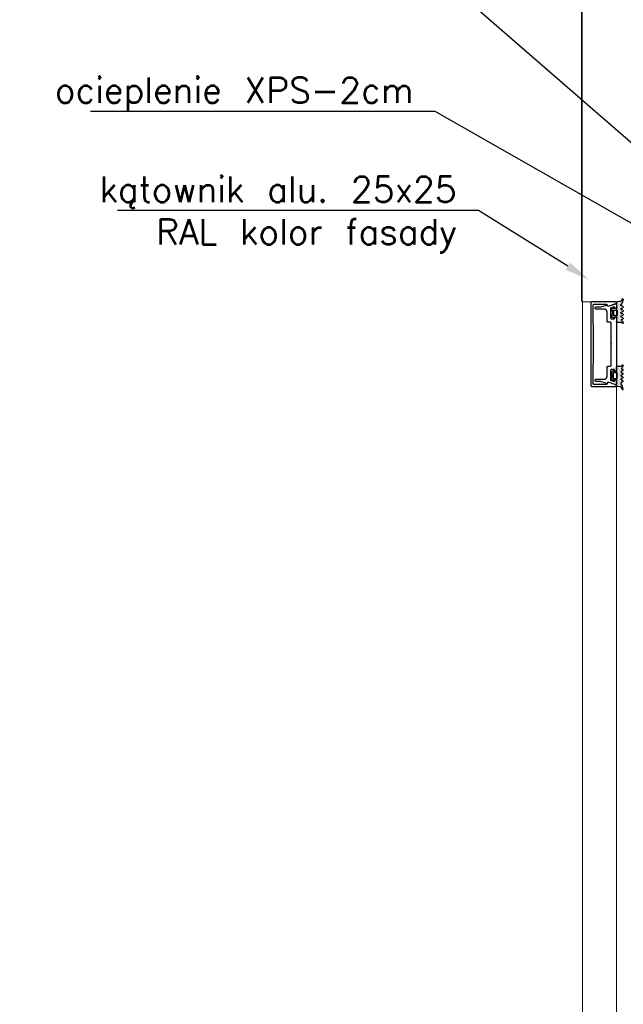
# Model space of a CAD drawing. Extents: x 4615668 to 9294084, y 5325188 to 10688993.
# Tile 185 of 256: x 4635696 to 4635731, y 5332253 to 5332311. Entities that reach past the tile are written whole.
import ezdxf
from ezdxf import colors
from ezdxf.entities.mleader import LeaderData, LeaderLine
from ezdxf.math import Vec2, Vec3

# ---------------------------------------------------------------- set-up
doc = ezdxf.new("R2010")
doc.units = 0
doc.header["$MEASUREMENT"] = 0
for name, color, linetype, lineweight in [('A_wymiary', 152, 'Continuous', 5), ('ocieplenie', 214, 'Continuous', 13), ('Wymiat 100', 251, 'Continuous', 5)]:
    doc.layers.add(name, color=color, linetype=linetype, lineweight=lineweight)
for name, color, linetype in [('CrossSectionsGums', 7, 'Continuous'), ('CrossSectionsProfils', 7, 'Continuous'), ('OPIS', 7, 'Continuous'), ('STOLARKA', 4, 'Continuous')]:
    doc.layers.add(name, color=color, linetype=linetype)
doc.styles.get("Standard").update_dxf_attribs({"font": 'txt.shx'})

# ---------------------------------------------------------------- blocks, each defined once
blk = doc.blocks.new('5032252X', base_point=(219.53, 286.06))
at = {"layer": 'CrossSectionsProfils', "flags": 128}
blk.add_lwpolyline([(242.62, 280.48), (241.63, 276.79), (241.63, 274.06), (241.13, 273.56), (240.63, 273.56), (240.13, 274.06), (240.13, 279.06), (240.12, 279.13), (240.12, 279.19), (240.11, 279.26), (240.1, 279.32), (240.09, 279.39), (240.08, 279.45), (240.06, 279.51), (240.04, 279.58), (240.01, 279.64), (239.99, 279.7), (239.96, 279.76), (239.93, 279.81), (239.89, 279.87), (239.86, 279.92), (239.82, 279.98), (239.78, 280.03), (239.73, 280.08), (239.69, 280.12), (239.64, 280.17), (239.59, 280.21), (239.54, 280.25), (239.49, 280.29), (239.43, 280.33), (239.38, 280.36), (239.32, 280.39), (239.26, 280.42), (239.2, 280.45), (239.14, 280.47), (239.08, 280.49), (239.01, 280.51), (238.95, 280.53), (238.89, 280.54), (238.82, 280.55), (238.76, 280.56), (238.69, 280.56), (238.63, 280.56), (233.03, 280.56), (232.53, 281.06), (232.53, 282.56), (232.03, 283.06), (219.78, 283.06), (219.53, 283.31), (219.28, 283.06), (207.03, 283.06), (206.53, 282.56), (206.53, 281.06), (206.03, 280.56), (200.43, 280.56), (200.36, 280.56), (200.3, 280.56), (200.23, 280.55), (200.17, 280.54), (200.1, 280.53), (200.04, 280.51), (199.98, 280.49), (199.91, 280.47), (199.85, 280.45), (199.79, 280.42), (199.73, 280.39), (199.68, 280.36), (199.62, 280.33), (199.57, 280.29), (199.51, 280.25), (199.46, 280.21), (199.41, 280.17), (199.37, 280.12), (199.32, 280.08), (199.28, 280.03), (199.24, 279.98), (199.2, 279.92), (199.16, 279.87), (199.13, 279.81), (199.1, 279.76), (199.07, 279.7), (199.04, 279.64), (199.02, 279.58), (199, 279.51), (198.98, 279.45), (198.96, 279.39), (198.95, 279.32), (198.94, 279.26), (198.93, 279.19), (198.93, 279.13), (198.93, 279.06), (198.93, 274.06), (198.43, 273.56), (197.93, 273.56), (197.43, 274.06), (197.43, 276.79), (196.44, 280.48), (196.62, 280.84), (196.99, 280.97), (197.12, 281.22), (195.64, 285.8), (195.83, 286.06), (198.03, 286.06), (198.53, 285.56), (198.53, 285.07), (197.45, 285.07), (198.15, 282.91), (198.62, 282.56), (204.03, 282.56), (204.53, 283.06), (204.53, 285.07), (203.53, 285.07), (203.53, 285.56), (204.03, 286.06), (235.03, 286.06), (235.53, 285.56), (235.53, 285.07), (234.53, 285.07), (234.53, 283.06), (235.03, 282.56), (240.43, 282.56), (240.9, 282.91), (241.6, 285.07), (240.53, 285.07), (240.53, 285.56), (241.03, 286.06), (243.23, 286.06), (243.42, 285.8), (241.94, 281.22), (242.06, 280.97), (242.43, 280.84), (242.62, 280.48)], dxfattribs=at)
blk = doc.blocks.new('K41_7891_X', base_point=(69.24231, 1066.76321))
at = {"layer": 'CrossSectionsProfils'}
for p, q in [((44.44231, 1066.76321), (44.24231, 1066.56321)), ((44.24231, 1066.56321), (44.24231, 1052.26321)), ((44.77159, 1066.76321), (44.44231, 1066.76321)), ((45.24143, 1066.43422), (44.77159, 1066.76321)), ((46.88025, 1061.93161), (45.24143, 1066.43422)), ((93.24318, 1066.43422), (91.60437, 1061.93161)), ((93.71303, 1066.76321), (93.24318, 1066.43422)), ((94.04231, 1066.76321), (93.71303, 1066.76321)), ((94.24231, 1066.56321), (94.04231, 1066.76321)), ((94.24231, 1052.26321), (94.24231, 1066.56321)), ((45.54231, 1061.23181), (46.76071, 1061.67527)), ((45.54231, 1053.56323), (45.54231, 1061.23181)), ((46.76071, 1061.67527), (46.88025, 1061.93161)), ((91.60437, 1061.93161), (91.7239, 1061.67527)), ((91.7239, 1061.67527), (92.94231, 1061.23181)), ((92.94231, 1061.23181), (92.94231, 1053.56323)), ((44.24231, 1052.26321), (44.74231, 1051.76321)), ((44.74231, 1051.76321), (93.74231, 1051.76321)), ((46.04662, 1053.06324), (45.54231, 1053.56323)), ((69.24231, 1053.26321), (46.04662, 1053.06324)), ((92.438, 1053.06324), (69.24231, 1053.26321)), ((92.94231, 1053.56323), (92.438, 1053.06324)), ((93.74231, 1051.76321), (94.24231, 1052.26321))]:
    blk.add_line(p, q, dxfattribs=at)
blk = doc.blocks.new('Hatch19036', base_point=(5719.19, 731.85))
at = {"layer": 'CrossSectionsGums', "color": 8}
for p, q in [((6276.66, 666.61), (6276.66, 666.61)), ((6276.9, 666.14), (6276.9, 666.14)), ((6277.14, 666.61), (6277.14, 666.61)), ((6277.37, 665.18), (6277.37, 665.18)), ((6277.37, 664.23), (6277.37, 664.23)), ((6277.38, 666.14), (6277.38, 666.14)), ((6277.38, 663.28), (6277.38, 663.28)), ((6277.61, 665.66), (6277.61, 665.66)), ((6277.61, 664.71), (6277.61, 664.71)), ((6277.61, 663.76), (6277.61, 663.76)), ((6277.85, 666.14), (6277.85, 666.14)), ((6277.85, 665.18), (6277.85, 665.18)), ((6277.85, 664.23), (6277.85, 664.23)), ((6277.85, 663.28), (6277.85, 663.28)), ((6278.09, 665.66), (6278.09, 665.66)), ((6278.09, 664.71), (6278.09, 664.71)), ((6278.09, 663.76), (6278.09, 663.76)), ((6278.33, 665.18), (6278.33, 665.18)), ((6278.33, 664.23), (6278.33, 664.23)), ((6278.33, 663.28), (6278.33, 663.28)), ((6278.57, 665.66), (6278.57, 665.66)), ((6278.57, 664.71), (6278.57, 664.71)), ((6278.57, 663.76), (6278.57, 663.76)), ((6278.8, 665.18), (6278.8, 665.18)), ((6278.8, 664.23), (6278.8, 664.23)), ((6278.8, 663.28), (6278.8, 663.28)), ((6279.04, 665.66), (6279.04, 665.66)), ((6279.04, 664.71), (6279.04, 664.71)), ((6279.04, 663.76), (6279.04, 663.76)), ((6279.28, 666.14), (6279.28, 666.14)), ((6279.28, 665.18), (6279.28, 665.18)), ((6279.28, 664.23), (6279.28, 664.23)), ((6279.28, 663.28), (6279.28, 663.28)), ((6279.52, 666.61), (6279.52, 666.61)), ((6279.52, 665.66), (6279.52, 665.66)), ((6279.52, 664.71), (6279.52, 664.71)), ((6279.52, 663.76), (6279.52, 663.76)), ((6279.76, 666.14), (6279.76, 666.14)), ((6279.76, 665.18), (6279.76, 665.18)), ((6279.76, 664.23), (6279.76, 664.23)), ((6279.76, 663.28), (6279.76, 663.28)), ((6279.99, 665.66), (6279.99, 665.66)), ((6279.99, 664.71), (6279.99, 664.71)), ((6279.99, 663.76), (6279.99, 663.76)), ((6280.23, 665.18), (6280.23, 665.18)), ((6280.23, 664.23), (6280.23, 664.23)), ((6280.23, 663.28), (6280.23, 663.28)), ((6280.47, 664.71), (6280.47, 664.71)), ((6280.47, 663.76), (6280.47, 663.76)), ((6280.47, 662.8), (6280.47, 662.8)), ((6280.71, 665.18), (6280.71, 665.18)), ((6280.71, 664.23), (6280.71, 664.23)), ((6280.71, 663.28), (6280.71, 663.28)), ((6280.71, 662.33), (6280.71, 662.33)), ((6280.95, 665.66), (6280.95, 665.66)), ((6280.95, 664.71), (6280.95, 664.71)), ((6280.95, 663.76), (6280.95, 663.76)), ((6280.95, 662.8), (6280.95, 662.8)), ((6281.18, 665.18), (6281.18, 665.18)), ((6281.18, 664.23), (6281.18, 664.23)), ((6281.19, 666.14), (6281.19, 666.14)), ((6281.19, 663.28), (6281.19, 663.28)), ((6281.42, 666.61), (6281.42, 666.61)), ((6281.42, 665.66), (6281.42, 665.66)), ((6281.42, 664.71), (6281.42, 664.71)), ((6281.42, 663.76), (6281.42, 663.76)), ((6281.66, 666.14), (6281.66, 666.14)), ((6281.66, 665.18), (6281.66, 665.18)), ((6281.66, 664.23), (6281.66, 664.23)), ((6281.9, 666.61), (6281.9, 666.61)), ((6281.9, 665.66), (6281.9, 665.66)), ((6281.9, 664.71), (6281.9, 664.71)), ((6281.9, 663.76), (6281.9, 663.76)), ((6282.14, 666.14), (6282.14, 666.14)), ((6282.14, 665.18), (6282.14, 665.18)), ((6282.14, 664.23), (6282.14, 664.23)), ((6282.38, 665.66), (6282.38, 665.66)), ((6282.38, 664.71), (6282.38, 664.71)), ((6282.38, 663.76), (6282.38, 663.76)), ((6282.61, 665.18), (6282.61, 665.18)), ((6282.61, 664.23), (6282.61, 664.23)), ((6282.85, 664.71), (6282.85, 664.71)), ((6282.85, 663.76), (6282.85, 663.76)), ((6283.09, 665.18), (6283.09, 665.18)), ((6283.09, 664.23), (6283.09, 664.23)), ((6283.33, 665.66), (6283.33, 665.66)), ((6283.33, 664.71), (6283.33, 664.71)), ((6283.33, 663.76), (6283.33, 663.76)), ((6283.57, 666.14), (6283.57, 666.14)), ((6283.57, 665.18), (6283.57, 665.18)), ((6283.57, 664.23), (6283.57, 664.23)), ((6283.8, 666.61), (6283.8, 666.61)), ((6283.8, 665.66), (6283.8, 665.66)), ((6283.8, 664.71), (6283.8, 664.71)), ((6283.8, 663.76), (6283.8, 663.76)), ((6284.04, 666.14), (6284.04, 666.14)), ((6284.04, 665.18), (6284.04, 665.18)), ((6284.04, 664.23), (6284.04, 664.23)), ((6284.28, 665.66), (6284.28, 665.66)), ((6284.28, 664.71), (6284.28, 664.71)), ((6284.28, 663.76), (6284.28, 663.76)), ((6284.52, 665.18), (6284.52, 665.18)), ((6284.52, 664.23), (6284.52, 664.23)), ((6284.52, 663.28), (6284.52, 663.28)), ((6284.52, 662.33), (6284.52, 662.33)), ((6284.76, 664.71), (6284.76, 664.71)), ((6284.76, 663.76), (6284.76, 663.76)), ((6284.76, 662.8), (6284.76, 662.8)), ((6284.99, 665.18), (6284.99, 665.18)), ((6284.99, 664.23), (6284.99, 664.23)), ((6284.99, 662.33), (6284.99, 662.33)), ((6285, 663.28), (6285, 663.28)), ((6285.23, 665.66), (6285.23, 665.66)), ((6285.23, 664.71), (6285.23, 664.71)), ((6285.23, 663.76), (6285.23, 663.76)), ((6285.23, 662.8), (6285.23, 662.8)), ((6285.47, 666.14), (6285.47, 666.14)), ((6285.47, 665.18), (6285.47, 665.18)), ((6285.47, 664.23), (6285.47, 664.23)), ((6285.47, 663.28), (6285.47, 663.28)), ((6285.71, 666.61), (6285.71, 666.61)), ((6285.71, 665.66), (6285.71, 665.66)), ((6285.71, 664.71), (6285.71, 664.71)), ((6285.71, 663.76), (6285.71, 663.76)), ((6285.95, 666.14), (6285.95, 666.14)), ((6285.95, 665.18), (6285.95, 665.18)), ((6285.95, 664.23), (6285.95, 664.23)), ((6285.95, 663.28), (6285.95, 663.28)), ((6286.19, 666.61), (6286.19, 666.61)), ((6286.19, 665.66), (6286.19, 665.66)), ((6286.19, 664.71), (6286.19, 664.71)), ((6286.19, 663.76), (6286.19, 663.76)), ((6286.42, 666.14), (6286.42, 666.14)), ((6286.42, 665.18), (6286.42, 665.18)), ((6286.42, 664.23), (6286.42, 664.23)), ((6286.42, 663.28), (6286.42, 663.28)), ((6286.66, 665.66), (6286.66, 665.66)), ((6286.66, 664.71), (6286.66, 664.71)), ((6286.66, 663.76), (6286.66, 663.76)), ((6286.9, 665.18), (6286.9, 665.18)), ((6286.9, 664.23), (6286.9, 664.23)), ((6286.9, 663.28), (6286.9, 663.28)), ((6287.14, 664.71), (6287.14, 664.71)), ((6287.14, 663.76), (6287.14, 663.76)), ((6287.38, 665.18), (6287.38, 665.18)), ((6287.38, 664.23), (6287.38, 664.23)), ((6287.38, 663.28), (6287.38, 663.28)), ((6287.61, 665.66), (6287.61, 665.66)), ((6287.61, 664.71), (6287.61, 664.71)), ((6287.61, 663.76), (6287.61, 663.76)), ((6287.85, 665.18), (6287.85, 665.18)), ((6287.85, 664.23), (6287.85, 664.23)), ((6287.85, 663.28), (6287.85, 663.28)), ((6288.09, 665.66), (6288.09, 665.66)), ((6288.09, 664.71), (6288.09, 664.71)), ((6288.09, 663.76), (6288.09, 663.76)), ((6288.33, 666.14), (6288.33, 666.14)), ((6288.33, 665.18), (6288.33, 665.18)), ((6288.33, 664.23), (6288.33, 664.23)), ((6288.33, 663.28), (6288.33, 663.28)), ((6288.57, 665.66), (6288.57, 665.66)), ((6288.57, 664.71), (6288.57, 664.71)), ((6288.57, 663.76), (6288.57, 663.76)), ((6288.8, 666.14), (6288.8, 666.14)), ((6288.8, 665.18), (6288.8, 665.18)), ((6288.8, 664.23), (6288.8, 664.23)), ((6288.8, 663.28), (6288.8, 663.28)), ((6289.04, 665.66), (6289.04, 665.66)), ((6289.04, 664.71), (6289.04, 664.71)), ((6289.04, 663.76), (6289.04, 663.76)), ((6289.28, 666.14), (6289.28, 666.14)), ((6289.28, 665.18), (6289.28, 665.18)), ((6289.28, 664.23), (6289.28, 664.23)), ((6289.52, 666.61), (6289.52, 666.61)), ((6289.52, 665.66), (6289.52, 665.66)), ((6289.76, 666.14), (6289.76, 666.14)), ((6290, 666.61), (6290, 666.61)), ((6290.23, 666.14), (6290.23, 666.14)), ((6290.47, 666.61), (6290.47, 666.61)), ((6279.76, 661.37), (6279.76, 661.37)), ((6280.23, 661.37), (6280.23, 661.37)), ((6280.47, 661.85), (6280.47, 661.85)), ((6280.47, 660.9), (6280.47, 660.9)), ((6280.71, 661.37), (6280.71, 661.37)), ((6280.71, 660.42), (6280.71, 660.42)), ((6280.95, 661.85), (6280.95, 661.85)), ((6280.95, 660.9), (6280.95, 660.9)), ((6281.19, 660.42), (6281.19, 660.42)), ((6281.42, 660.9), (6281.42, 660.9)), ((6281.66, 660.42), (6281.66, 660.42)), ((6281.9, 660.9), (6281.9, 660.9)), ((6282.14, 660.42), (6282.14, 660.42)), ((6282.38, 660.9), (6282.38, 660.9)), ((6282.85, 660.9), (6282.85, 660.9)), ((6283.33, 660.9), (6283.33, 660.9)), ((6283.57, 660.42), (6283.57, 660.42)), ((6283.8, 660.9), (6283.8, 660.9)), ((6284.04, 660.42), (6284.04, 660.42)), ((6284.28, 660.9), (6284.28, 660.9)), ((6284.52, 661.37), (6284.52, 661.37)), ((6284.52, 660.42), (6284.52, 660.42)), ((6284.76, 661.85), (6284.76, 661.85)), ((6284.76, 660.9), (6284.76, 660.9)), ((6284.99, 661.37), (6284.99, 661.37)), ((6285, 660.42), (6285, 660.42)), ((6285.23, 661.85), (6285.23, 661.85)), ((6285.23, 660.9), (6285.23, 660.9)), ((6285.47, 661.37), (6285.47, 661.37))]:
    blk.add_line(p, q, dxfattribs=at)
blk = doc.blocks.new('120480', base_point=(6282.48, 662.75))
at = {"layer": 'CrossSectionsGums', "color": 1}
for p, q in [((6276.5, 666.64), (6276.48, 666.59)), ((6276.48, 666.59), (6276.48, 666.54)), ((6276.48, 666.54), (6276.49, 666.49)), ((6276.49, 666.49), (6276.5, 666.44)), ((6276.51, 666.69), (6276.5, 666.64)), ((6276.5, 666.44), (6276.52, 666.39)), ((6276.54, 666.73), (6276.51, 666.69)), ((6276.52, 666.39), (6276.55, 666.35)), ((6276.58, 666.77), (6276.54, 666.73)), ((6276.55, 666.35), (6276.59, 666.32)), ((6276.62, 666.8), (6276.58, 666.77)), ((6276.59, 666.32), (6276.63, 666.29)), ((6276.66, 666.82), (6276.62, 666.8)), ((6276.81, 666.17), (6276.63, 666.29)), ((6276.71, 666.84), (6276.66, 666.82)), ((6276.76, 666.85), (6276.71, 666.84)), ((6276.81, 666.85), (6276.76, 666.85)), ((6277.16, 666.78), (6276.81, 666.85)), ((6276.96, 666.02), (6276.81, 666.17)), ((6277.08, 665.85), (6276.96, 666.02)), ((6277.17, 665.66), (6277.08, 665.85)), ((6277.49, 666.66), (6277.16, 666.78)), ((6277.22, 665.45), (6277.17, 665.66)), ((6277.24, 665.24), (6277.22, 665.45)), ((6277.24, 663.15), (6277.24, 665.24)), ((6277.24, 663.15), (6277.25, 663.1)), ((6277.25, 663.1), (6277.26, 663.05)), ((6277.26, 663.05), (6277.28, 663)), ((6277.28, 663), (6277.31, 662.96)), ((6277.31, 662.96), (6277.35, 662.92)), ((6277.35, 662.92), (6277.39, 662.89)), ((6277.39, 662.89), (6277.44, 662.87)), ((6277.44, 662.87), (6277.49, 662.85)), ((6277.79, 666.48), (6277.49, 666.66)), ((6277.49, 662.85), (6277.54, 662.85)), ((6279.42, 662.85), (6277.54, 662.85)), ((6278.05, 666.24), (6277.79, 666.48)), ((6278.28, 665.97), (6278.05, 666.24)), ((6278.28, 665.97), (6278.31, 665.93)), ((6278.31, 665.93), (6278.35, 665.9)), ((6278.35, 665.9), (6278.39, 665.87)), ((6278.39, 665.87), (6278.44, 665.85)), ((6278.44, 665.85), (6278.5, 665.84)), ((6278.5, 665.84), (6278.55, 665.84)), ((6278.55, 665.84), (6278.6, 665.85)), ((6278.6, 665.85), (6278.65, 665.87)), ((6278.65, 665.87), (6278.7, 665.89)), ((6278.7, 665.89), (6278.74, 665.93)), ((6278.74, 665.93), (6278.77, 665.97)), ((6278.77, 665.97), (6278.8, 666.01)), ((6278.8, 666.01), (6279.08, 666.62)), ((6279.11, 666.68), (6279.08, 666.62)), ((6279.16, 666.73), (6279.11, 666.68)), ((6279.21, 666.78), (6279.16, 666.73)), ((6279.27, 666.81), (6279.21, 666.78)), ((6279.34, 666.83), (6279.27, 666.81)), ((6279.41, 666.85), (6279.34, 666.83)), ((6279.48, 666.85), (6279.41, 666.85)), ((6279.42, 662.85), (6279.47, 662.85)), ((6279.47, 662.85), (6279.53, 662.87)), ((6279.55, 666.83), (6279.48, 666.85)), ((6279.53, 662.87), (6279.57, 662.89)), ((6279.61, 666.81), (6279.55, 666.83)), ((6279.57, 662.89), (6279.62, 662.92)), ((6279.67, 666.78), (6279.61, 666.81)), ((6279.62, 662.92), (6279.65, 662.95)), ((6279.65, 662.95), (6279.68, 663)), ((6279.72, 666.73), (6279.67, 666.78)), ((6279.71, 663.04), (6279.68, 663)), ((6279.75, 663.08), (6279.71, 663.04)), ((6279.77, 666.68), (6279.72, 666.73)), ((6279.79, 663.11), (6279.75, 663.08)), ((6279.8, 666.62), (6279.77, 666.68)), ((6279.84, 663.13), (6279.79, 663.11)), ((6279.8, 666.62), (6280.18, 665.81)), ((6279.89, 663.14), (6279.84, 663.13)), ((6279.94, 663.15), (6279.89, 663.14)), ((6279.99, 663.14), (6279.94, 663.15)), ((6280.04, 663.13), (6279.99, 663.14)), ((6280.09, 663.11), (6280.04, 663.13)), ((6280.13, 663.08), (6280.09, 663.11)), ((6280.17, 663.04), (6280.13, 663.08)), ((6280.2, 663), (6280.17, 663.04)), ((6280.18, 665.81), (6280.21, 665.75)), ((6280.22, 662.95), (6280.2, 663)), ((6280.21, 665.75), (6280.26, 665.7)), ((6280.24, 662.9), (6280.22, 662.95)), ((6280.24, 662.85), (6280.24, 662.9)), ((6280.24, 661.65), (6280.24, 662.85)), ((6280.26, 665.7), (6280.31, 665.65)), ((6280.31, 665.65), (6280.37, 665.62)), ((6280.37, 665.62), (6280.44, 665.6)), ((6280.44, 665.6), (6280.51, 665.58)), ((6280.51, 665.58), (6280.58, 665.58)), ((6280.58, 665.58), (6280.65, 665.6)), ((6280.65, 665.6), (6280.71, 665.62)), ((6280.71, 665.62), (6280.77, 665.65)), ((6280.77, 665.65), (6280.82, 665.7)), ((6280.82, 665.7), (6280.87, 665.75)), ((6280.87, 665.75), (6280.9, 665.81)), ((6280.9, 665.81), (6281.28, 666.62)), ((6281.15, 663.18), (6281.14, 663.15)), ((6281.14, 663.15), (6281.14, 661.17)), ((6281.17, 663.25), (6281.15, 663.22)), ((6281.15, 663.22), (6281.15, 663.18)), ((6281.19, 663.28), (6281.17, 663.25)), ((6281.21, 663.3), (6281.19, 663.28)), ((6281.24, 663.32), (6281.21, 663.3)), ((6281.27, 663.34), (6281.24, 663.32)), ((6281.31, 663.34), (6281.27, 663.34)), ((6281.31, 666.68), (6281.28, 666.62)), ((6281.36, 666.73), (6281.31, 666.68)), ((6281.34, 663.35), (6281.31, 663.34)), ((6284.14, 663.35), (6281.34, 663.35)), ((6281.41, 666.78), (6281.36, 666.73)), ((6281.47, 666.81), (6281.41, 666.78)), ((6281.54, 666.83), (6281.47, 666.81)), ((6281.61, 666.85), (6281.54, 666.83)), ((6281.68, 666.85), (6281.61, 666.85)), ((6281.75, 666.83), (6281.68, 666.85)), ((6281.81, 666.81), (6281.75, 666.83)), ((6281.87, 666.78), (6281.81, 666.81)), ((6281.92, 666.73), (6281.87, 666.78)), ((6281.97, 666.68), (6281.92, 666.73)), ((6282, 666.62), (6281.97, 666.68)), ((6282, 666.62), (6282.38, 665.81)), ((6282.38, 665.81), (6282.41, 665.75)), ((6282.41, 665.75), (6282.46, 665.7)), ((6282.46, 665.7), (6282.51, 665.65)), ((6282.51, 665.65), (6282.57, 665.62)), ((6282.57, 665.62), (6282.64, 665.6)), ((6282.64, 665.6), (6282.71, 665.58)), ((6282.71, 665.58), (6282.78, 665.58)), ((6282.78, 665.58), (6282.85, 665.6)), ((6282.85, 665.6), (6282.91, 665.62)), ((6282.91, 665.62), (6282.97, 665.65)), ((6282.97, 665.65), (6283.02, 665.7)), ((6283.02, 665.7), (6283.07, 665.75)), ((6283.07, 665.75), (6283.1, 665.81)), ((6283.1, 665.81), (6283.48, 666.62)), ((6283.51, 666.68), (6283.48, 666.62)), ((6283.56, 666.73), (6283.51, 666.68)), ((6283.61, 666.78), (6283.56, 666.73)), ((6283.67, 666.81), (6283.61, 666.78)), ((6283.74, 666.83), (6283.67, 666.81)), ((6283.81, 666.85), (6283.74, 666.83)), ((6283.88, 666.85), (6283.81, 666.85)), ((6283.95, 666.83), (6283.88, 666.85)), ((6284.01, 666.81), (6283.95, 666.83)), ((6284.07, 666.78), (6284.01, 666.81)), ((6284.12, 666.73), (6284.07, 666.78)), ((6284.17, 666.68), (6284.12, 666.73)), ((6284.18, 663.34), (6284.14, 663.35)), ((6284.2, 666.62), (6284.17, 666.68)), ((6284.21, 663.34), (6284.18, 663.34)), ((6284.2, 666.62), (6284.58, 665.81)), ((6284.24, 663.32), (6284.21, 663.34)), ((6284.27, 663.3), (6284.24, 663.32)), ((6284.3, 663.28), (6284.27, 663.3)), ((6284.32, 663.25), (6284.3, 663.28)), ((6284.33, 663.22), (6284.32, 663.25)), ((6284.34, 663.18), (6284.33, 663.22)), ((6284.34, 663.15), (6284.34, 663.18)), ((6284.34, 661.17), (6284.34, 663.15)), ((6284.58, 665.81), (6284.61, 665.75)), ((6284.61, 665.75), (6284.66, 665.7)), ((6284.66, 665.7), (6284.71, 665.65)), ((6284.71, 665.65), (6284.77, 665.62)), ((6284.77, 665.62), (6284.84, 665.6)), ((6284.84, 665.6), (6284.91, 665.58)), ((6284.91, 665.58), (6284.98, 665.58)), ((6284.98, 665.58), (6285.05, 665.6)), ((6285.05, 665.6), (6285.11, 665.62)), ((6285.11, 665.62), (6285.17, 665.65)), ((6285.17, 665.65), (6285.22, 665.7)), ((6285.22, 665.7), (6285.27, 665.75)), ((6285.25, 662.9), (6285.24, 662.85)), ((6285.24, 662.85), (6285.24, 661.65)), ((6285.26, 662.95), (6285.25, 662.9)), ((6285.28, 663), (6285.26, 662.95)), ((6285.27, 665.75), (6285.3, 665.81)), ((6285.31, 663.04), (6285.28, 663)), ((6285.3, 665.81), (6285.68, 666.62)), ((6285.35, 663.08), (6285.31, 663.04)), ((6285.39, 663.11), (6285.35, 663.08)), ((6285.44, 663.13), (6285.39, 663.11)), ((6285.49, 663.14), (6285.44, 663.13)), ((6285.54, 663.15), (6285.49, 663.14)), ((6285.59, 663.14), (6285.54, 663.15)), ((6285.64, 663.13), (6285.59, 663.14)), ((6285.69, 663.11), (6285.64, 663.13)), ((6285.71, 666.68), (6285.68, 666.62)), ((6285.73, 663.08), (6285.69, 663.11)), ((6285.76, 666.73), (6285.71, 666.68)), ((6285.77, 663.04), (6285.73, 663.08)), ((6285.81, 666.78), (6285.76, 666.73)), ((6285.8, 663), (6285.77, 663.04)), ((6285.8, 663), (6285.83, 662.96)), ((6285.87, 666.81), (6285.81, 666.78)), ((6285.83, 662.96), (6285.87, 662.92)), ((6285.94, 666.83), (6285.87, 666.81)), ((6285.87, 662.92), (6285.91, 662.89)), ((6285.91, 662.89), (6285.96, 662.87)), ((6286.01, 666.85), (6285.94, 666.83)), ((6285.96, 662.87), (6286.01, 662.85)), ((6286.08, 666.85), (6286.01, 666.85)), ((6286.01, 662.85), (6286.06, 662.85)), ((6288.94, 662.85), (6286.06, 662.85)), ((6286.15, 666.83), (6286.08, 666.85)), ((6286.21, 666.81), (6286.15, 666.83)), ((6286.27, 666.78), (6286.21, 666.81)), ((6286.32, 666.73), (6286.27, 666.78)), ((6286.37, 666.68), (6286.32, 666.73)), ((6286.4, 666.62), (6286.37, 666.68)), ((6286.4, 666.62), (6286.75, 665.87)), ((6286.75, 665.87), (6286.8, 665.79)), ((6286.8, 665.79), (6286.86, 665.72)), ((6286.86, 665.72), (6286.93, 665.67)), ((6286.93, 665.67), (6287.01, 665.62)), ((6287.01, 665.62), (6287.1, 665.59)), ((6287.1, 665.59), (6287.19, 665.58)), ((6287.19, 665.58), (6287.28, 665.59)), ((6287.28, 665.59), (6287.37, 665.61)), ((6287.37, 665.61), (6287.45, 665.65)), ((6287.45, 665.65), (6287.52, 665.7)), ((6288.22, 666.18), (6287.52, 665.7)), ((6288.98, 666.54), (6288.22, 666.18)), ((6288.94, 662.85), (6288.99, 662.85)), ((6289.8, 666.76), (6288.98, 666.54)), ((6288.99, 662.85), (6289.04, 662.86)), ((6289.04, 662.86), (6289.09, 662.89)), ((6289.09, 662.89), (6289.13, 662.91)), ((6289.13, 662.91), (6289.17, 662.95)), ((6289.17, 662.95), (6289.2, 662.99)), ((6289.2, 662.99), (6289.22, 663.03)), ((6289.22, 663.03), (6289.23, 663.08)), ((6289.23, 663.08), (6289.24, 663.13)), ((6289.34, 664.98), (6289.24, 663.13)), ((6289.37, 665.17), (6289.34, 664.98)), ((6289.42, 665.37), (6289.37, 665.17)), ((6289.52, 665.54), (6289.42, 665.37)), ((6289.63, 665.7), (6289.52, 665.54)), ((6289.78, 665.84), (6289.63, 665.7)), ((6289.94, 665.96), (6289.78, 665.84)), ((6290.64, 666.85), (6289.8, 666.76)), ((6290.13, 666.04), (6289.94, 665.96)), ((6290.74, 666.27), (6290.13, 666.04)), ((6290.69, 666.84), (6290.64, 666.85)), ((6290.74, 666.83), (6290.69, 666.84)), ((6290.79, 666.81), (6290.74, 666.83)), ((6290.74, 666.27), (6290.79, 666.29)), ((6290.83, 666.78), (6290.79, 666.81)), ((6290.79, 666.29), (6290.84, 666.32)), ((6290.87, 666.74), (6290.83, 666.78)), ((6290.84, 666.32), (6290.87, 666.36)), ((6290.9, 666.7), (6290.87, 666.74)), ((6290.87, 666.36), (6290.9, 666.4)), ((6290.92, 666.65), (6290.9, 666.7)), ((6290.9, 666.4), (6290.92, 666.45)), ((6290.94, 666.6), (6290.92, 666.65)), ((6290.92, 666.45), (6290.94, 666.5)), ((6290.94, 666.55), (6290.94, 666.6)), ((6290.94, 666.5), (6290.94, 666.55)), ((6279.75, 661.41), (6279.74, 661.38)), ((6279.74, 661.38), (6279.74, 661.34)), ((6279.74, 661.34), (6279.75, 661.31)), ((6279.76, 661.44), (6279.75, 661.41)), ((6279.75, 661.31), (6279.76, 661.28)), ((6279.78, 661.48), (6279.76, 661.44)), ((6279.76, 661.28), (6279.78, 661.25)), ((6279.8, 661.5), (6279.78, 661.48)), ((6280.53, 660.18), (6279.78, 661.25)), ((6279.83, 661.52), (6279.8, 661.5)), ((6279.86, 661.54), (6279.83, 661.52)), ((6279.89, 661.55), (6279.86, 661.54)), ((6279.89, 661.55), (6280.24, 661.65)), ((6280.53, 660.18), (6280.56, 660.13)), ((6280.56, 660.13), (6280.61, 660.1)), ((6280.61, 660.1), (6280.66, 660.07)), ((6280.66, 660.07), (6280.72, 660.05)), ((6280.72, 660.05), (6280.77, 660.05)), ((6281.07, 660.05), (6280.77, 660.05)), ((6281.07, 660.05), (6281.1, 660.05)), ((6281.1, 660.05), (6281.14, 660.06)), ((6281.14, 661.17), (6281.15, 661.14)), ((6281.14, 660.06), (6281.17, 660.07)), ((6281.15, 661.14), (6281.16, 661.1)), ((6281.16, 661.1), (6281.17, 661.07)), ((6281.17, 661.07), (6281.19, 661.04)), ((6281.17, 660.07), (6281.2, 660.08)), ((6281.19, 661.04), (6281.22, 661.02)), ((6281.8, 660.31), (6281.2, 660.08)), ((6281.22, 661.02), (6281.25, 661)), ((6281.25, 661), (6281.28, 660.98)), ((6281.28, 660.98), (6281.32, 660.97)), ((6281.32, 660.97), (6281.36, 660.97)), ((6281.36, 660.97), (6281.39, 660.98)), ((6282.06, 661.11), (6281.39, 660.98)), ((6282.42, 660.43), (6281.8, 660.31)), ((6282.74, 661.15), (6282.06, 661.11)), ((6283.06, 660.43), (6282.42, 660.43)), ((6283.42, 661.11), (6282.74, 661.15)), ((6283.69, 660.31), (6283.06, 660.43)), ((6284.09, 660.98), (6283.42, 661.11)), ((6284.28, 660.08), (6283.69, 660.31)), ((6284.09, 660.98), (6284.13, 660.97)), ((6284.13, 660.97), (6284.16, 660.97)), ((6284.16, 660.97), (6284.2, 660.98)), ((6284.2, 660.98), (6284.23, 661)), ((6284.23, 661), (6284.26, 661.02)), ((6284.26, 661.02), (6284.29, 661.04)), ((6284.28, 660.08), (6284.31, 660.07)), ((6284.29, 661.04), (6284.31, 661.07)), ((6284.31, 661.07), (6284.33, 661.1)), ((6284.31, 660.07), (6284.35, 660.06)), ((6284.33, 661.1), (6284.34, 661.14)), ((6284.34, 661.14), (6284.34, 661.17)), ((6284.35, 660.06), (6284.38, 660.05)), ((6284.38, 660.05), (6284.42, 660.05)), ((6284.71, 660.05), (6284.42, 660.05)), ((6284.71, 660.05), (6284.77, 660.05)), ((6284.77, 660.05), (6284.82, 660.07)), ((6284.82, 660.07), (6284.87, 660.1)), ((6284.87, 660.1), (6284.92, 660.13)), ((6284.92, 660.13), (6284.96, 660.18)), ((6285.71, 661.25), (6284.96, 660.18)), ((6285.24, 661.65), (6285.59, 661.55)), ((6285.63, 661.54), (6285.59, 661.55)), ((6285.66, 661.52), (6285.63, 661.54)), ((6285.68, 661.5), (6285.66, 661.52)), ((6285.71, 661.48), (6285.68, 661.5)), ((6285.72, 661.45), (6285.71, 661.48)), ((6285.71, 661.25), (6285.72, 661.28)), ((6285.74, 661.41), (6285.72, 661.45)), ((6285.72, 661.28), (6285.74, 661.31)), ((6285.74, 661.38), (6285.74, 661.41)), ((6285.74, 661.34), (6285.74, 661.38)), ((6285.74, 661.31), (6285.74, 661.34))]:
    blk.add_line(p, q, dxfattribs=at)
at = {"layer": 'CrossSectionsGums'}
blk.add_blockref('Hatch19036', (5719.19, 731.85), dxfattribs=at)
blk = doc.blocks.new('G$CA57B7548')
at = {"layer": 'A_wymiary', "ltscale": 40}
blk.add_lwpolyline([(2, 45.99), (0, 45.99), (0, 678.989), (2, 678.989), (2, 46.027)], dxfattribs=at)
at = {"layer": 'CrossSectionsGums', "xscale": -0.1, "zscale": 0.1}
for p, yscale, rotation in [((1.99, 678.319), 0.1, 270), ((1.99, 674.66), -0.1, 89.99999999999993)]:
    blk.add_blockref('120480', p, dxfattribs=dict(at, yscale=yscale, rotation=rotation))
at = {"layer": 'CrossSectionsProfils', "xscale": -0.1, "yscale": -0.1, "zscale": 0.1, "rotation": 89.99999999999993}
for name in ['K41_7891_X', '5032252X']:
    blk.add_blockref(name, (2, 676.489), dxfattribs=at)

msp = doc.modelspace()

# ---------------------------------------------------------------- linework, layer by layer
at = {"layer": 'ocieplenie', "lineweight": 0, "ltscale": 40}
msp.add_lwpolyline([(4635729.868, 5332294.767, 0, 0, 0), (4635729.006, 5332294.767, 0.1, 0.1, 0), (4635729.006, 5332416.444, 0.1, 0.1, 0), (4635751.03, 5332416.444, 0.1, 0.1, 0)], format="xyseb", dxfattribs=at)
at = {"layer": 'STOLARKA', "color": 5, "lineweight": 0}
msp.add_line((4635729.034, 5331659.289), (4635729.036, 5332294.732), dxfattribs=at)

# ---------------------------------------------------------------- block references
at = {"layer": 'Wymiat 100', "color": 5, "lineweight": 0, "ltscale": 40}
msp.add_blockref('G$CA57B7548', (4635729.034, 5331615.778), dxfattribs=at)

# ---------------------------------------------------------------- leaders
at = {"layer": 'OPIS', "lineweight": 5, "ltscale": 0.7}
ml = msp.add_multileader_mtext('Standard', dxfattribs=at)
ml.set_content('{\\C256;folia EPDM}', color=4)
ml.set_leader_properties()
ml.build(insert=Vec2(0, 0))
ml.multileader.update_dxf_attribs({"text_left_attachment_type": 6, "text_right_attachment_type": 6, "dogleg_length": 1, "arrow_head_size": 1.5})
ctx = ml.context
ctx.base_point, ctx.char_height, ctx.arrow_head_size, ctx.landing_gap_size, ctx.plane_origin = Vec3(4635708.464, 5332312.076), 1.5, 1.5, 0.288, Vec3(4635875.719, 5332294.903)
ctx.left_attachment, ctx.right_attachment, ctx.text_align_type = 6, 6, 2
notes = []
notes.append((ctx, [(0, (1, 1, 0), (4635722.79, 5332312.076), (-1, 0), 1, [(0, [(4635740.403, 5332296.756)], 0, [])])]))
ctx.mtext.insert, ctx.mtext.width, ctx.mtext.defined_height, ctx.mtext.alignment, ctx.mtext.flow_direction = Vec3(4635721.502, 5332313.876), 1666.43207, 407.48, 3, 5
ml = msp.add_multileader_mtext('Standard', dxfattribs=at)
ml.set_content('{\\C146;\\c9000464;kątownik alu. 20x20\\P RAL kolor fasady}', color=4)
ml.set_leader_properties()
ml.build(insert=Vec2(0, 0))
ml.multileader.update_dxf_attribs({"text_left_attachment_type": 6, "text_right_attachment_type": 6, "dogleg_length": 1, "arrow_head_size": 1.5})
ctx = ml.context
ctx.base_point, ctx.char_height, ctx.arrow_head_size, ctx.landing_gap_size, ctx.plane_origin = Vec3(4636206.259, 5332299.718), 1.5, 1.5, 0.288, Vec3(4636135.107, 5332341.317)
ctx.left_attachment, ctx.right_attachment, ctx.text_align_type = 6, 6, 2
notes.append((ctx, [(0, (1, 1, 0), (4636232.585, 5332299.718), (-1, 0), 1, [(0, [(4636250.089, 5332310.428)], 0, [])])]))
ctx.mtext.insert, ctx.mtext.width, ctx.mtext.defined_height, ctx.mtext.alignment, ctx.mtext.flow_direction = Vec3(4636231.297, 5332301.718), 1666.43207, 407.48, 3, 5
ml = msp.add_multileader_mtext('Standard', dxfattribs=at)
ml.set_content('{\\C256;ocieplenie XPS-2cm}', color=4)
ml.set_leader_properties()
ml.build(insert=Vec2(0, 0))
ml.multileader.update_dxf_attribs({"text_left_attachment_type": 6, "text_right_attachment_type": 6, "dogleg_length": 1, "arrow_head_size": 1.5})
ctx = ml.context
ctx.base_point, ctx.char_height, ctx.arrow_head_size, ctx.landing_gap_size, ctx.plane_origin = Vec3(4635695.036, 5332306.003), 1.5, 1.5, 0.288, Vec3(4635892.541, 5332278.589)
ctx.left_attachment, ctx.right_attachment, ctx.text_align_type = 6, 6, 2
notes.append((ctx, [(0, (1, 1, 0), (4635720.362, 5332306.003), (-1, 0), 1, [(0, [(4635739.528, 5332295.056)], 0, [])])]))
ctx.mtext.insert, ctx.mtext.width, ctx.mtext.defined_height, ctx.mtext.alignment, ctx.mtext.flow_direction = Vec3(4635719.074, 5332308.003), 1666.43207, 407.48, 3, 5
ml = msp.add_multileader_mtext('Standard', dxfattribs=at)
ml.set_content('{\\C146;\\c9000464;kątownik alu. 25x25\\P RAL kolor fasady}', color=4)
ml.set_leader_properties()
ml.build(insert=Vec2(0, 0))
ml.multileader.update_dxf_attribs({"text_left_attachment_type": 6, "text_right_attachment_type": 6, "dogleg_length": 1, "arrow_head_size": 1.5})
ctx = ml.context
ctx.base_point, ctx.char_height, ctx.arrow_head_size, ctx.landing_gap_size, ctx.plane_origin = Vec3(4635696.083, 5332300.151), 1.5, 1.5, 0.288, Vec3(4635845.305, 5332327.049)
ctx.left_attachment, ctx.right_attachment, ctx.text_align_type = 6, 6, 2
notes.append((ctx, [(0, (1, 1, 0), (4635722.909, 5332300.151), (-1, 0), 1, [(0, [(4635729.45, 5332296.067)], 0, [])])]))
ctx.mtext.insert, ctx.mtext.width, ctx.mtext.defined_height, ctx.mtext.alignment, ctx.mtext.flow_direction = Vec3(4635721.621, 5332302.151), 1666.43207, 407.48, 3, 5
ml = msp.add_multileader_mtext('Standard', dxfattribs=at)
ml.set_content('poz.K-03 \\Pkonsola przesuwna\\P{\\H0.77778x;+kotwa Fisher FH II-SK M12/15}', color=4)
ml.set_leader_properties()
ml.build(insert=Vec2(0, 0))
ml.multileader.update_dxf_attribs({"text_left_attachment_type": 6, "text_right_attachment_type": 6, "dogleg_length": 1, "arrow_head_size": 1.5})
ctx = ml.context
ctx.base_point, ctx.char_height, ctx.arrow_head_size, ctx.landing_gap_size, ctx.plane_origin = Vec3(4635760.08, 5332275.089), 1.5, 1.5, 0.288, Vec3(4635769.119, 5332297.387)
ctx.left_attachment, ctx.right_attachment, ctx.text_align_type = 6, 6, 2
notes.append((ctx, [(0, (1, 1, 0), (4635759.08, 5332275.089), (1, 0), 1, [(0, [(4635744.904, 5332284.525)], 0, [])])]))
ctx.mtext.insert, ctx.mtext.width, ctx.mtext.defined_height, ctx.mtext.alignment, ctx.mtext.flow_direction = Vec3(4635791.479, 5332276.889), 326.1047, 166.556, 3, 5
for ctx, leaders in notes:
    for number, flags, end, landing, length, lines in leaders:
        leader = LeaderData()
        leader.index, (leader.has_last_leader_line, leader.has_dogleg_vector, leader.attachment_direction) = number, flags
        leader.last_leader_point, leader.dogleg_vector, leader.dogleg_length = Vec3(end), Vec3(landing), length
        for number, points, colour, breaks in lines:
            line = LeaderLine()
            line.index, line.vertices, line.color, line.breaks = number, Vec3.list(points), colors.encode_raw_color(colour), breaks
            leader.lines.append(line)
        ctx.leaders.append(leader)

doc.saveas('drawing.dxf')
